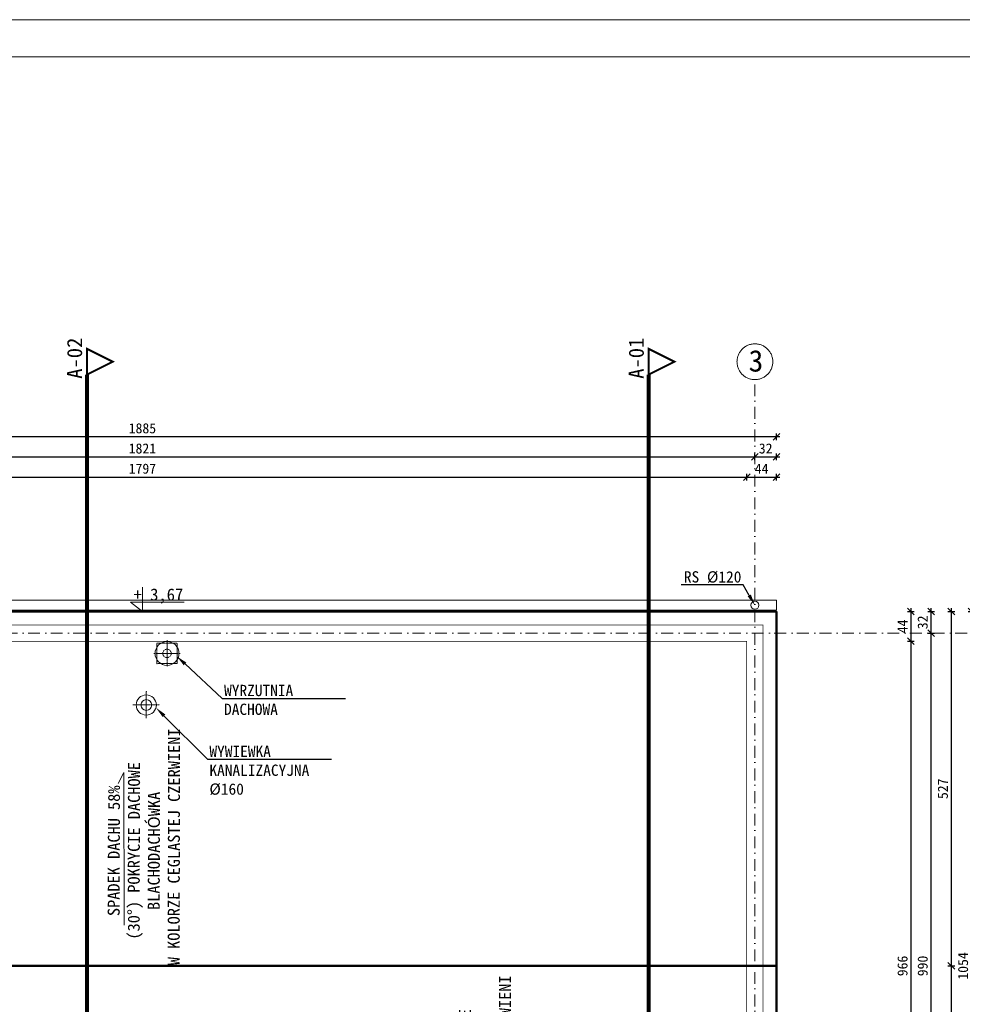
# Model space of a CAD drawing. Header units: millimetres. Extents: x -1373 to 28294, y -9636 to 187.
# Tile 121 of 133: x 9340 to 10742, y -4610 to -3146. Entities that reach past the tile are written whole.
import ezdxf
from ezdxf import colors
from ezdxf.entities.mleader import LeaderData, LeaderLine
from ezdxf.enums import TextEntityAlignment as Align
from ezdxf.math import Vec2, Vec3

# ---------------------------------------------------------------- set-up
doc = ezdxf.new("R2010")
doc.units = ezdxf.units.MM
for name, pattern in [('CENTER', [0.55, 0.37, -0.06, 0.06, -0.06]), ('DASHED', [0.75, 0.5, -0.25]), ('HIDDEN', [0.375, 0.25, -0.125]), ('HIDDEN2', [4.7625, 3.175, -1.5875]), ('Kreski i kropki', [335.138881, 176.388884, -88.194442, 0, -70.555556]), ('Przerywana', [960, 480, -480])]:
    doc.linetypes.add(name, pattern=pattern)
for name, color, linetype, lineweight in [('840-Znaczniki ogólne_Nr_pióra__5', 7, 'Continuous', 13), ('_k_gruba', 42, 'Continuous', 50), ('_k_opis', 7, 'Continuous', 13), ('_k_osie', 142, 'Kreski i kropki', 13), ('_k_rynny', 5, 'Continuous', 20), ('_k_widok', 7, 'Continuous', 18), ('_k_wymiar', 7, 'Continuous', 9), ('_k_zarys', 7, 'HIDDEN2', 20), ('WEN_W1-_OSIE', 7, 'CENTER', 0), ('WEN_W2-_ZLICZAC', 113, 'Continuous', 30), ('WEN_W3-_ZLICZAC', 1, 'Continuous', 30)]:
    doc.layers.add(name, color=color, linetype=linetype, lineweight=lineweight)
doc.layers.add('_k_niewidoczna', color=72, linetype='Continuous', lineweight=9, plot=False)
doc.layers.add('WEN_W3-_OSIE', color=2, linetype='CENTER')
doc.styles.add('GENERATED_STYLE_1', font='MS Gothic.ttf')
doc.styles.add('GENERATED_STYLE_2', font='MS Gothic.ttf')
doc.styles.add('Katarzyna', font='MS Gothic.ttf')
doc.dimstyles.new('1-100 (20cm)', dxfattribs={"dimscale": 5, "dimtxt": 3, "dimasz": 2, "dimexe": 1, "dimexo": 1, "dimgap": 1, "dimtad": 1, "dimdec": 0, "dimzin": 12, "dimdsep": 46, "dimtxsty": 'GENERATED_STYLE_1', "dimblk1": 'OBLIQUE', "dimblk2": 'OBLIQUE', "dimsah": 1, "dimcen": 0, "dimdle": 1, "dimclrd": 256, "dimclre": 256, "dimclrt": 4, "dimazin": 0, "dimtfac": 0.75, "dimtdec": 0, "dimtix": 1, "dimtmove": 1, "dimatfit": 3, "dimldrblk": 'OBLIQUE', "dimfxl": 1, "dimfxlon": 1, "dimtvp": 0.75, "dimtolj": 1, "dimtzin": 0, "dimarcsym": 0})

# ---------------------------------------------------------------- blocks, each defined once
blk = doc.blocks.new('*U55')
at = {"layer": '_k_wymiar'}
blk.add_line((0, -0.153), (0, -0.4), dxfattribs=at)
blk.add_lwpolyline([(0, -0.153), (0, 0), (-0.198, -0.153), (0.685, -0.153)], dxfattribs=at)
at = {"layer": '_k_wymiar', "style": 'GENERATED_STYLE_1'}
blk.add_attdef('%%P_0.00', text='', height=0.2, dxfattribs=at).set_placement((-0.146, -0.423), align=Align.BOTTOM_LEFT)
blk = doc.blocks.new('_OBLIQUE')
at = {"color": 0, "linetype": 'ByBlock'}
blk.add_line((-0.5, -0.5), (0.5, 0.5), dxfattribs=at)
blk = doc.blocks.new('*D241')
at = {"layer": '_k_wymiar', "lineweight": -2, "transparency": 16777216}
for p, q in [((8624.2, -3831.1), (8624.2, -3821.1)), ((10421.2, -3831.1), (10421.2, -3821.1)), ((8619.2, -3826.1), (10426.2, -3826.1))]:
    blk.add_line(p, q, dxfattribs=at)
at = {"layer": 'Defpoints', "color": 0, "transparency": 16777216}
for p in [(10421.2, -3826.1), (8624.2, -4070.1), (10421.2, -4070.1)]:
    blk.add_point(p, dxfattribs=at)
at = {"layer": '_k_wymiar', "lineweight": -2, "transparency": 16777216, "xscale": 10, "yscale": 10, "zscale": 10, "rotation": 180}
blk.add_blockref('_OBLIQUE', (8624.2, -3826.1), dxfattribs=at)
at = {"layer": '_k_wymiar', "lineweight": -2, "transparency": 16777216, "xscale": 10, "yscale": 10, "zscale": 10}
blk.add_blockref('_OBLIQUE', (10421.2, -3826.1), dxfattribs=at)
at = {"layer": '_k_wymiar', "color": 4, "transparency": 16777216, "insert": (9522.7, -3813.6), "char_height": 15, "attachment_point": 5, "style": 'GENERATED_STYLE_1'}
blk.add_mtext('\\A1;1797', dxfattribs=at)
blk = doc.blocks.new('*D242')
at = {"layer": '_k_wymiar', "lineweight": -2, "transparency": 16777216}
for p, q in [((10421.2, -3831.1), (10421.2, -3821.1)), ((10465.2, -3831.1), (10465.2, -3821.1)), ((10416.2, -3826.1), (10470.2, -3826.1))]:
    blk.add_line(p, q, dxfattribs=at)
at = {"layer": 'Defpoints', "color": 0, "transparency": 16777216}
for p in [(10465.2, -3826.1), (10465.2, -4026.1), (10421.2, -4070.1)]:
    blk.add_point(p, dxfattribs=at)
at = {"layer": '_k_wymiar', "lineweight": -2, "transparency": 16777216, "xscale": 10, "yscale": 10, "zscale": 10, "rotation": 180}
blk.add_blockref('_OBLIQUE', (10421.2, -3826.1), dxfattribs=at)
at = {"layer": '_k_wymiar', "lineweight": -2, "transparency": 16777216, "xscale": 10, "yscale": 10, "zscale": 10}
blk.add_blockref('_OBLIQUE', (10465.2, -3826.1), dxfattribs=at)
at = {"layer": '_k_wymiar', "color": 4, "transparency": 16777216, "insert": (10443.2, -3813.6), "char_height": 15, "attachment_point": 5, "style": 'GENERATED_STYLE_1'}
blk.add_mtext('\\A1;44', dxfattribs=at)
blk = doc.blocks.new('*D88')
at = {"layer": '_k_wymiar', "lineweight": -2, "transparency": 16777216}
for p, q in [((8580.2, -3771.1), (8580.2, -3761.1)), ((10465.2, -3771.1), (10465.2, -3761.1)), ((10470.2, -3766.1), (8575.2, -3766.1))]:
    blk.add_line(p, q, dxfattribs=at)
at = {"layer": 'Defpoints', "color": 0, "transparency": 16777216}
for p in [(8580.2, -3766.1), (8580.2, -4026.1), (10465.2, -4026.1)]:
    blk.add_point(p, dxfattribs=at)
at = {"layer": '_k_wymiar', "lineweight": -2, "transparency": 16777216, "xscale": 10, "yscale": 10, "zscale": 10, "rotation": 180}
blk.add_blockref('_OBLIQUE', (8580.2, -3766.1), dxfattribs=at)
at = {"layer": '_k_wymiar', "lineweight": -2, "transparency": 16777216, "xscale": 10, "yscale": 10, "zscale": 10}
blk.add_blockref('_OBLIQUE', (10465.2, -3766.1), dxfattribs=at)
at = {"layer": '_k_wymiar', "color": 4, "transparency": 16777216, "insert": (9522.7, -3753.6), "char_height": 15, "attachment_point": 5, "style": 'GENERATED_STYLE_1'}
blk.add_mtext('\\A1;1885', dxfattribs=at)
blk = doc.blocks.new('*D243')
at = {"layer": '_k_wymiar', "lineweight": -2, "transparency": 16777216}
for p, q in [((8612.2, -3801.1), (8612.2, -3791.1)), ((10433.2, -3801.1), (10433.2, -3791.1)), ((8607.2, -3796.1), (10438.2, -3796.1))]:
    blk.add_line(p, q, dxfattribs=at)
at = {"layer": 'Defpoints', "color": 0, "transparency": 16777216}
for p in [(10433.2, -3796.1), (8612.2, -3926.1), (10433.2, -4058.1)]:
    blk.add_point(p, dxfattribs=at)
at = {"layer": '_k_wymiar', "lineweight": -2, "transparency": 16777216, "xscale": 10, "yscale": 10, "zscale": 10, "rotation": 180}
blk.add_blockref('_OBLIQUE', (8612.2, -3796.1), dxfattribs=at)
at = {"layer": '_k_wymiar', "lineweight": -2, "transparency": 16777216, "xscale": 10, "yscale": 10, "zscale": 10}
blk.add_blockref('_OBLIQUE', (10433.2, -3796.1), dxfattribs=at)
at = {"layer": '_k_wymiar', "color": 4, "transparency": 16777216, "insert": (9522.7, -3783.6), "char_height": 15, "attachment_point": 5, "style": 'GENERATED_STYLE_1'}
blk.add_mtext('\\A1;1821', dxfattribs=at)
blk = doc.blocks.new('*D244')
at = {"layer": '_k_wymiar', "lineweight": -2, "transparency": 16777216}
for p, q in [((10433.2, -3801.1), (10433.2, -3791.1)), ((10465.2, -3801.1), (10465.2, -3791.1)), ((10428.2, -3796.1), (10470.2, -3796.1))]:
    blk.add_line(p, q, dxfattribs=at)
at = {"layer": 'Defpoints', "color": 0, "transparency": 16777216}
for p in [(10465.2, -3796.1), (10465.2, -4026.1), (10433.2, -4058.1)]:
    blk.add_point(p, dxfattribs=at)
at = {"layer": '_k_wymiar', "lineweight": -2, "transparency": 16777216, "xscale": 10, "yscale": 10, "zscale": 10, "rotation": 180}
blk.add_blockref('_OBLIQUE', (10433.2, -3796.1), dxfattribs=at)
at = {"layer": '_k_wymiar', "lineweight": -2, "transparency": 16777216, "xscale": 10, "yscale": 10, "zscale": 10}
blk.add_blockref('_OBLIQUE', (10465.2, -3796.1), dxfattribs=at)
at = {"layer": '_k_wymiar', "color": 4, "transparency": 16777216, "insert": (10449.2, -3783.6), "char_height": 15, "attachment_point": 5, "style": 'GENERATED_STYLE_1'}
blk.add_mtext('\\A1;32', dxfattribs=at)
blk = doc.blocks.new('*D90')
at = {"layer": '_k_wymiar', "lineweight": -2, "transparency": 16777216}
for p, q in [((10660.2, -4026.1), (10670.2, -4026.1)), ((10665.2, -4021.1), (10665.2, -4075.1)), ((10660.2, -4070.1), (10670.2, -4070.1))]:
    blk.add_line(p, q, dxfattribs=at)
at = {"layer": 'Defpoints', "color": 0, "transparency": 16777216}
for p in [(10465.2, -4026.1), (10421.2, -4070.1), (10665.2, -4070.1)]:
    blk.add_point(p, dxfattribs=at)
at = {"layer": '_k_wymiar', "lineweight": -2, "transparency": 16777216, "xscale": 10, "yscale": 10, "zscale": 10}
for p, rotation in [((10665.2, -4026.1), 90), ((10665.2, -4070.1), 270)]:
    blk.add_blockref('_OBLIQUE', p, dxfattribs=dict(at, rotation=rotation))
at = {"layer": '_k_wymiar', "color": 4, "transparency": 16777216, "insert": (10652.7, -4048.1), "char_height": 15, "attachment_point": 5, "rotation": 90, "style": 'GENERATED_STYLE_1'}
blk.add_mtext('\\A1;44', dxfattribs=at)
blk = doc.blocks.new('*D245')
at = {"layer": '_k_wymiar', "lineweight": -2, "transparency": 16777216}
for p, q in [((10660.2, -4070.1), (10670.2, -4070.1)), ((10665.2, -4065.1), (10665.2, -5041.1)), ((10660.2, -5036.1), (10670.2, -5036.1))]:
    blk.add_line(p, q, dxfattribs=at)
at = {"layer": 'Defpoints', "color": 0, "transparency": 16777216}
for p in [(10421.2, -4070.1), (10421.2, -5036.1), (10665.2, -5036.1)]:
    blk.add_point(p, dxfattribs=at)
at = {"layer": '_k_wymiar', "lineweight": -2, "transparency": 16777216, "xscale": 10, "yscale": 10, "zscale": 10}
for p, rotation in [((10665.2, -4070.1), 90), ((10665.2, -5036.1), 270)]:
    blk.add_blockref('_OBLIQUE', p, dxfattribs=dict(at, rotation=rotation))
at = {"layer": '_k_wymiar', "color": 4, "transparency": 16777216, "insert": (10652.7, -4553.1), "char_height": 15, "attachment_point": 5, "rotation": 90, "style": 'GENERATED_STYLE_1'}
blk.add_mtext('\\A1;966', dxfattribs=at)
blk = doc.blocks.new('*D92')
at = {"layer": '_k_wymiar', "lineweight": -2, "transparency": 16777216}
for p, q in [((10695.2, -5053.1), (10695.2, -4053.1)), ((10690.2, -4058.1), (10700.2, -4058.1)), ((10690.2, -5048.1), (10700.2, -5048.1))]:
    blk.add_line(p, q, dxfattribs=at)
at = {"layer": 'Defpoints', "color": 0, "transparency": 16777216}
for p in [(10083.2, -4058.1), (10695.2, -4058.1), (10465.2, -5048.1)]:
    blk.add_point(p, dxfattribs=at)
at = {"layer": '_k_wymiar', "lineweight": -2, "transparency": 16777216, "xscale": 10, "yscale": 10, "zscale": 10}
for p, rotation in [((10695.2, -4058.1), 90), ((10695.2, -5048.1), 270)]:
    blk.add_blockref('_OBLIQUE', p, dxfattribs=dict(at, rotation=rotation))
at = {"layer": '_k_wymiar', "color": 4, "transparency": 16777216, "insert": (10682.7, -4553.1), "char_height": 15, "attachment_point": 5, "rotation": 90, "style": 'GENERATED_STYLE_1'}
blk.add_mtext('\\A1;990', dxfattribs=at)
blk = doc.blocks.new('*D93')
at = {"layer": '_k_wymiar', "lineweight": -2, "transparency": 16777216}
for p, q in [((10690.2, -4026.1), (10700.2, -4026.1)), ((10695.2, -4063.1), (10695.2, -4021.1)), ((10690.2, -4058.1), (10700.2, -4058.1))]:
    blk.add_line(p, q, dxfattribs=at)
at = {"layer": 'Defpoints', "color": 0, "transparency": 16777216}
for p in [(10465.2, -4026.1), (10695.2, -4026.1), (10433.2, -4058.1)]:
    blk.add_point(p, dxfattribs=at)
at = {"layer": '_k_wymiar', "lineweight": -2, "transparency": 16777216, "xscale": 10, "yscale": 10, "zscale": 10}
for p, rotation in [((10695.2, -4026.1), 90), ((10695.2, -4058.1), 270)]:
    blk.add_blockref('_OBLIQUE', p, dxfattribs=dict(at, rotation=rotation))
at = {"layer": '_k_wymiar', "color": 4, "transparency": 16777216, "insert": (10682.7, -4042.1), "char_height": 15, "attachment_point": 5, "rotation": 90, "style": 'GENERATED_STYLE_1'}
blk.add_mtext('\\A1;32', dxfattribs=at)
blk = doc.blocks.new('*D247')
at = {"layer": '_k_wymiar', "lineweight": -2, "transparency": 16777216}
for p, q in [((10720.2, -4026.1), (10730.2, -4026.1)), ((10725.2, -4021.1), (10725.2, -4558.1)), ((10720.2, -4553.1), (10730.2, -4553.1))]:
    blk.add_line(p, q, dxfattribs=at)
at = {"layer": 'Defpoints', "color": 0, "transparency": 16777216}
for p in [(10465.2, -4026.1), (10465.2, -4553.1), (10725.2, -4553.1)]:
    blk.add_point(p, dxfattribs=at)
at = {"layer": '_k_wymiar', "lineweight": -2, "transparency": 16777216, "xscale": 10, "yscale": 10, "zscale": 10}
for p, rotation in [((10725.2, -4026.1), 90), ((10725.2, -4553.1), 270)]:
    blk.add_blockref('_OBLIQUE', p, dxfattribs=dict(at, rotation=rotation))
at = {"layer": '_k_wymiar', "color": 4, "transparency": 16777216, "insert": (10712.7, -4289.6), "char_height": 15, "attachment_point": 5, "rotation": 90, "style": 'GENERATED_STYLE_1'}
blk.add_mtext('\\A1;527', dxfattribs=at)
blk = doc.blocks.new('*D248')
at = {"layer": '_k_wymiar', "lineweight": -2, "transparency": 16777216}
for p, q in [((10720.2, -4553.1), (10730.2, -4553.1)), ((10725.2, -4548.1), (10725.2, -5085.1)), ((10720.2, -5080.1), (10730.2, -5080.1))]:
    blk.add_line(p, q, dxfattribs=at)
at = {"layer": 'Defpoints', "color": 0, "transparency": 16777216}
for p in [(10465.2, -4553.1), (10465.2, -5080.1), (10725.2, -5080.1)]:
    blk.add_point(p, dxfattribs=at)
at = {"layer": '_k_wymiar', "lineweight": -2, "transparency": 16777216, "xscale": 10, "yscale": 10, "zscale": 10}
for p, rotation in [((10725.2, -4553.1), 90), ((10725.2, -5080.1), 270)]:
    blk.add_blockref('_OBLIQUE', p, dxfattribs=dict(at, rotation=rotation))
at = {"layer": '_k_wymiar', "color": 4, "transparency": 16777216, "insert": (10712.7, -4816.6), "char_height": 15, "attachment_point": 5, "rotation": 90, "style": 'GENERATED_STYLE_1'}
blk.add_mtext('\\A1;527', dxfattribs=at)
blk = doc.blocks.new('*D94')
at = {"layer": '_k_wymiar', "lineweight": -2, "transparency": 16777216}
for p, q in [((10750.2, -4026.1), (10760.2, -4026.1)), ((10755.2, -5085.1), (10755.2, -4021.1)), ((10750.2, -5080.1), (10760.2, -5080.1))]:
    blk.add_line(p, q, dxfattribs=at)
at = {"layer": 'Defpoints', "color": 0, "transparency": 16777216}
for p in [(10465.2, -4026.1), (10755.2, -4026.1), (10465.2, -5080.1)]:
    blk.add_point(p, dxfattribs=at)
at = {"layer": '_k_wymiar', "lineweight": -2, "transparency": 16777216, "xscale": 10, "yscale": 10, "zscale": 10}
for p, rotation in [((10755.2, -4026.1), 90), ((10755.2, -5080.1), 270)]:
    blk.add_blockref('_OBLIQUE', p, dxfattribs=dict(at, rotation=rotation))
at = {"layer": '_k_wymiar', "color": 4, "transparency": 16777216, "insert": (10742.7, -4553.1), "char_height": 15, "attachment_point": 5, "rotation": 90, "style": 'GENERATED_STYLE_1'}
blk.add_mtext('\\A1;1054', dxfattribs=at)
blk = doc.blocks.new('WD-G160NS_12')
at = {"color": 7, "lineweight": 15}
for radius in [150, 80]:
    blk.add_circle((0, 0), radius, dxfattribs=at)
for p in [(0, 198), (0, 0)]:
    blk.add_point(p, dxfattribs=at)
at = {"layer": 'WEN_W3-_OSIE', "color": 7, "lineweight": 15}
for p, q in [((0, -198), (0, 198)), ((-198, 0), (198, 0))]:
    blk.add_line(p, q, dxfattribs=at)
blk = doc.blocks.new('RF-2-125_21')
at = {"linetype": 'HIDDEN', "lineweight": 13}
blk.add_lwpolyline([(-150, -150), (150, -150), (150, 150), (-150, 150)], close=True, dxfattribs=at)
at = {"lineweight": 13}
blk.add_circle((0, 0), 177.5, dxfattribs=at)
at = {"linetype": 'HIDDEN', "lineweight": 13}
blk.add_circle((0, 0), 62.5, dxfattribs=at)
at = {"lineweight": 13}
for p in [(150, 150), (0, 0)]:
    blk.add_point(p, dxfattribs=at)
at = {"layer": 'WEN_W1-_OSIE', "lineweight": 13}
for p, q in [((0, -195.25), (0, 195.25)), ((-195.25, 0), (195.25, 0))]:
    blk.add_line(p, q, dxfattribs=at)

msp = doc.modelspace()

# ---------------------------------------------------------------- linework, layer by layer
at = {"layer": '_k_gruba', "color": 7}
msp.add_lwpolyline([(8580.2, -4026.1), (10465.2, -4026.1), (10465.2, -5080.1), (8580.2, -5080.1)], close=True, dxfattribs=at)
msp.add_lwpolyline([(8580.2, -4553.1), (10465.2, -4553.1)], dxfattribs=at)
at = {"layer": '_k_niewidoczna', "color": 161, "linetype": 'Przerywana', "ltscale": 0.05, "true_color": 0x40a5ff, "const_width": 3}
msp.add_lwpolyline([(9440.2, -3673.7), (9478.6, -3654.5), (9440.2, -3635.3), (9440.2, -3673.7)], dxfattribs=at)
at = {"layer": '_k_niewidoczna', "color": 161, "linetype": 'DASHED', "ltscale": 50, "true_color": 0x40a5ff, "const_width": 6}
msp.add_lwpolyline([(9440.2, -5465.9), (9440.2, -3673.7)], dxfattribs=at)
at = {"layer": '_k_opis'}
for points in [[(7812.2, -3145.9), (12012.2, -3145.9), (12012.2, -6115.9), (7812.2, -6115.9)], [(8002.2, -3200.9), (11957.2, -3200.9), (11957.2, -6060.9), (8002.2, -6060.9)]]:
    msp.add_lwpolyline(points, close=True, dxfattribs=at)
at = {"layer": '_k_osie', "ltscale": 0.1}
for points in [[(10433.2, -5420.1), (10433.2, -3681.1)], [(8445.2, -4058.1), (10865.2, -4058.1)]]:
    msp.add_lwpolyline(points, dxfattribs=at)
at = {"layer": '_k_osie'}
msp.add_circle((10433.2, -3654.5), 26.6, dxfattribs=at)
at = {"layer": '_k_rynny'}
msp.add_lwpolyline([(8580.2, -4024.1), (10465.2, -4024.1), (10465.2, -4009.1), (8580.2, -4009.1)], close=True, dxfattribs=at)
at = {"layer": '_k_rynny', "ltscale": 1.5}
msp.add_circle((10433.2, -4016.6), 6, dxfattribs=at)
at = {"layer": '_k_widok', "color": 161, "linetype": 'Przerywana', "ltscale": 0.05, "true_color": 0x40a5ff, "const_width": 3}
msp.add_lwpolyline([(10275.2, -3673.7), (10313.6, -3654.5), (10275.2, -3635.3), (10275.2, -3673.7)], dxfattribs=at)
at = {"layer": '_k_widok', "color": 161, "linetype": 'DASHED', "ltscale": 50, "true_color": 0x40a5ff, "const_width": 6}
msp.add_lwpolyline([(10275.2, -5467.5), (10275.2, -3673.7)], dxfattribs=at)
at = {"layer": '_k_widok'}
msp.add_lwpolyline([(9486.6, -4281.9), (9495.3, -4265.4), (9495.6, -4492.6)], dxfattribs=at)
at = {"layer": '_k_zarys', "ltscale": 6, "const_width": 1}
msp.add_lwpolyline([(9399.2, -5080.1), (8580.2, -5080.1), (8580.2, -4026.1), (10465.2, -4026.1), (10465.2, -5080.1), (9615.2, -5080.1)], dxfattribs=at)
for points in [[(8600.2, -4046.1), (10445.2, -4046.1), (10445.2, -5060.1), (9635.2, -5060.1), (9635.2, -4960.1), (9379.2, -4960.1), (9379.2, -5060.1), (8600.2, -5060.1)], [(8624.2, -4070.1), (10421.2, -4070.1), (10421.2, -5036.1), (9659.2, -5036.1), (9659.2, -4936.1), (9355.2, -4936.1), (9355.2, -5036.1), (8624.2, -5036.1)]]:
    msp.add_lwpolyline(points, close=True, dxfattribs=at)

# ---------------------------------------------------------------- block references
at = {"layer": '_k_wymiar'}
ref = msp.add_blockref('*U55', (9522.7, -4026.1), dxfattribs=dict(at, xscale=-90.45, yscale=90.45, zscale=90.45, rotation=180))
ref.add_attrib('%%P_0.00', '+ 3,67', dxfattribs={"height": 18.09, "style": 'GENERATED_STYLE_1'}).set_placement((9509.6, -3991.7), align=Align.TOP_LEFT)
at = {"layer": 'WEN_W2-_ZLICZAC', "xscale": 0.1, "yscale": 0.1, "zscale": 0.1, "rotation": 180}
msp.add_blockref('RF-2-125_21', (9559.3, -4088.3), dxfattribs=at)
at = {"layer": 'WEN_W3-_ZLICZAC', "color": 32, "xscale": 0.1, "yscale": 0.1, "zscale": 0.1}
msp.add_blockref('WD-G160NS_12', (9528.5, -4165), dxfattribs=at)

# ---------------------------------------------------------------- texts
at = {"layer": '840-Znaczniki ogólne_Nr_pióra__5', "color": 161, "true_color": 0x40a5ff, "insert": (10245.6, -3679.9), "char_height": 22.5, "attachment_point": 1, "rotation": 90, "style": 'GENERATED_STYLE_1'}
msp.add_mtext('\\A1;A-01', dxfattribs=at)
at = {"layer": '_k_niewidoczna', "color": 161, "true_color": 0x40a5ff, "insert": (9410.6, -3679.9), "char_height": 22.5, "attachment_point": 1, "rotation": 90, "style": 'GENERATED_STYLE_1'}
msp.add_mtext('\\A1;A-02', dxfattribs=at)
at = {"layer": '_k_opis', "ltscale": 5, "attachment_point": 1, "style": 'Katarzyna'}
for s, insert, char_height in [('\\pi785.94;{\\fMS Gothic|b1|i0|c238|p49;\\H4x;PRZEKRÓJ A-01\\P\\pi934.84;\\H0.54687x;SKALA 1:50}', (1853, -3206.5), 8), ('\\pi553.86;{\\fMS Gothic|b1|i0|c238|p49;\\H4x;RZUT PARTERU\\P\\pi799.44;\\H0.54687x;SKALA 1:100}', (6381.4, -3226.5), 16)]:
    msp.add_mtext_dynamic_manual_height_columns(s, width=1047.438, gutter_width=25, heights=[0], dxfattribs=dict(at, insert=insert, char_height=char_height))
at = {"layer": '_k_opis', "char_height": 17.85, "rotation": 89.8809, "style": 'GENERATED_STYLE_1'}
for insert, attachment_point in [((9471.3, -4381.8), 2), ((10070.6, -4749.3), 8)]:
    msp.add_mtext('{\\fMS Gothic|b0|i0|c128|p49;SPADEK DACHU 58%\\P(30%%D) POKRYCIE DACHOWE\\P}BLACHODACHÓWKA\\P {\\fMS Gothic|b0|i0|c128|p49;W KOLORZE }CEGLASTEJ CZERWIENI', dxfattribs=dict(at, insert=insert, attachment_point=attachment_point))
at = {"layer": '_k_osie', "insert": (10434.8, -3669.7), "char_height": 32, "attachment_point": 8, "style": 'GENERATED_STYLE_2'}
msp.add_mtext('3', dxfattribs=at)

# ---------------------------------------------------------------- dimensions: what is measured, and where the dimension line sits
at = {"layer": '_k_wymiar'}
for base, p1, p2, picture, middle in [((8580.2, -3766.1), (10465.2, -4026.1), (8580.2, -4026.1), '*D88', (9522.7, -3753.6)), ((10433.2, -3796.1), (8612.2, -3926.1), (10433.2, -4058.1), '*D243', (9522.7, -3783.6)), ((10465.2, -3796.1), (10433.2, -4058.1), (10465.2, -4026.1), '*D244', (10449.2, -3783.6)), ((10421.2, -3826.1), (8624.2, -4070.1), (10421.2, -4070.1), '*D241', (9522.7, -3813.6)), ((10465.2, -3826.1), (10421.2, -4070.1), (10465.2, -4026.1), '*D242', (10443.2, -3813.6))]:
    dim = msp.add_linear_dim(base=base, p1=p1, p2=p2, dimstyle='1-100 (20cm)', dxfattribs=at)
    dim.commit()
    dim.dimension.update_dxf_attribs({"geometry": picture, "text_midpoint": middle})
for base, p1, p2, picture, middle in [((10665.2, -4070.1), (10465.2, -4026.1), (10421.2, -4070.1), '*D90', (10652.7, -4048.1)), ((10695.2, -4026.1), (10433.2, -4058.1), (10465.2, -4026.1), '*D93', (10682.7, -4042.1)), ((10725.2, -4553.1), (10465.2, -4026.1), (10465.2, -4553.1), '*D247', (10712.7, -4289.6)), ((10755.2, -4026.1), (10465.2, -5080.1), (10465.2, -4026.1), '*D94', (10742.7, -4553.1)), ((10695.2, -4058.1), (10465.2, -5048.1), (10083.2, -4058.1), '*D92', (10682.7, -4553.1)), ((10665.2, -5036.1), (10421.2, -4070.1), (10421.2, -5036.1), '*D245', (10652.7, -4553.1)), ((10725.2, -5080.1), (10465.2, -4553.1), (10465.2, -5080.1), '*D248', (10712.7, -4816.6))]:
    dim = msp.add_linear_dim(base=base, p1=p1, p2=p2, angle=90, dimstyle='1-100 (20cm)', dxfattribs=at)
    dim.commit()
    dim.dimension.update_dxf_attribs({"geometry": picture, "text_midpoint": middle})

# ---------------------------------------------------------------- leaders
at = {"layer": '_k_opis', "ltscale": 0.1}
ml = msp.add_multileader_mtext('Standard', dxfattribs=at)
ml.set_content('{\\fMS Gothic|b0|i0|c128|p49;RS %%C1}20', color=256, style='GENERATED_STYLE_1')
ml.set_leader_properties()
ml.build(insert=Vec2(0, 0))
ml.multileader.update_dxf_attribs({"text_left_attachment_type": 6, "text_right_attachment_type": 6, "arrow_head_size": 16.8})
ctx = ml.context
ctx.base_point, ctx.char_height, ctx.arrow_head_size, ctx.landing_gap_size, ctx.plane_origin = Vec3(10337.3, -3986.3), 16.8, 16.8, 1.33, Vec3(10296.4, -4338)
ctx.left_attachment, ctx.right_attachment, ctx.text_align_type = 6, 6, 2
notes = []
notes.append((ctx, [(0, (1, 1, 0), (10415.8, -3986.3), (-1, 0), 1.3, [(0, [(10433.2, -4016.6)], 0, [])])]))
ctx.mtext.insert, ctx.mtext.alignment, ctx.mtext.flow_direction = Vec3(10413.2, -3966.1), 3, 5
ml = msp.add_multileader_mtext('Standard', dxfattribs=at)
ml.set_content('WYRZUTNIA DACHOWA ', color=256, style='GENERATED_STYLE_1')
ml.set_leader_properties()
ml.build(insert=Vec2(0, 0))
ml.multileader.update_dxf_attribs({"text_left_attachment_type": 6, "text_right_attachment_type": 6, "arrow_head_size": 16.8})
ctx = ml.context
ctx.base_point, ctx.char_height, ctx.arrow_head_size, ctx.landing_gap_size, ctx.plane_origin = Vec3(9642.8, -4155.2), 16.8, 16.8, 1.33, Vec3(9741.5, -4413.8)
ctx.left_attachment, ctx.right_attachment = 6, 6
notes.append((ctx, [(0, (1, 1, 0), (9641.5, -4155.2), (1, 0), 1.3, [(0, [(9573.7, -4092.5)], 0, [])])]))
ctx.mtext.insert, ctx.mtext.width, ctx.mtext.flow_direction = Vec3(9644.1, -4135), 178.84, 5
ml = msp.add_multileader_mtext('Standard', dxfattribs=at)
ml.set_content('WYWIEWKA KANALIZACYJNA \\P%%C160', color=256, style='GENERATED_STYLE_1')
ml.set_leader_properties()
ml.build(insert=Vec2(0, 0))
ml.multileader.update_dxf_attribs({"text_left_attachment_type": 6, "text_right_attachment_type": 6, "arrow_head_size": 16.8})
ctx = ml.context
ctx.base_point, ctx.char_height, ctx.arrow_head_size, ctx.landing_gap_size, ctx.plane_origin = Vec3(9621, -4245.8), 16.8, 16.8, 1.33, Vec3(9710.7, -4490.5)
ctx.left_attachment, ctx.right_attachment = 6, 6
notes.append((ctx, [(0, (1, 1, 0), (9619.7, -4245.8), (1, 0), 1.3, [(0, [(9542.9, -4169.1)], 0, [])])]))
ctx.mtext.insert, ctx.mtext.width, ctx.mtext.flow_direction = Vec3(9622.3, -4225.6), 179.507, 5
for ctx, leaders in notes:
    for number, flags, end, landing, length, lines in leaders:
        leader = LeaderData()
        leader.index, (leader.has_last_leader_line, leader.has_dogleg_vector, leader.attachment_direction) = number, flags
        leader.last_leader_point, leader.dogleg_vector, leader.dogleg_length = Vec3(end), Vec3(landing), length
        for number, points, colour, breaks in lines:
            line = LeaderLine()
            line.index, line.vertices, line.color, line.breaks = number, Vec3.list(points), colors.encode_raw_color(colour), breaks
            leader.lines.append(line)
        ctx.leaders.append(leader)

doc.saveas('drawing.dxf')
